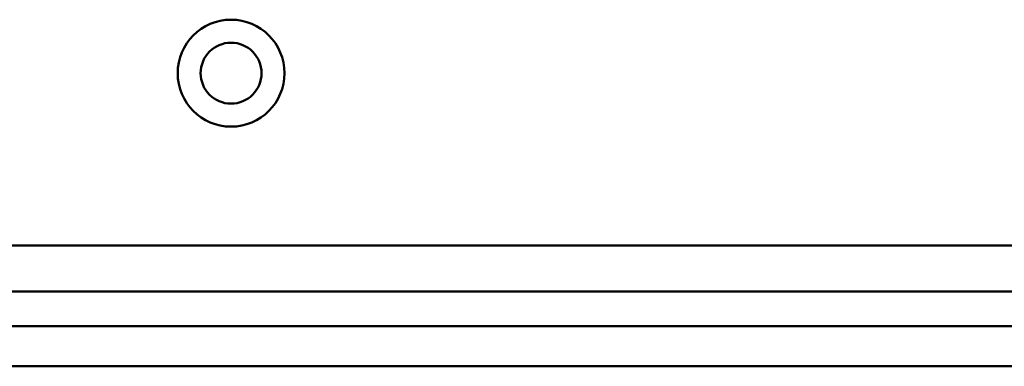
# Model space of a CAD drawing. Header units: millimetres. Extents: x 20 to 833, y 20 to 574.
# Tile 22 of 27: x 572 to 658, y 263 to 293. Entities that reach past the tile are written whole.
import ezdxf

# ---------------------------------------------------------------- set-up
doc = ezdxf.new("R2010")
doc.units = ezdxf.units.MM
doc.header["$LTSCALE"] = 2
doc.layers.add('Sichtbare Kanten(DIN)', color=7, linetype='Continuous', lineweight=50)
doc.layers.add('Sichtbare tangentiale Kanten(DIN)', color=7, linetype='Continuous', lineweight=50)

msp = doc.modelspace()

# ---------------------------------------------------------------- linework, layer by layer
at = {"layer": 'Sichtbare Kanten(DIN)'}
for p, q in [((567.3087, 269.4204), (712.2321, 269.4204)), ((554.3091, 262.9204), (713.2317, 262.9204))]:
    msp.add_line(p, q, dxfattribs=at)
for radius in [4.65, 2.65]:
    msp.add_circle((590.7704, 288.4204), radius, dxfattribs=at)
at = {"layer": 'Sichtbare tangentiale Kanten(DIN)'}
for p, q in [((567.3084, 273.4204), (712.2323, 273.4204)), ((712.2321, 266.4204), (567.3087, 266.4204))]:
    msp.add_line(p, q, dxfattribs=at)

doc.saveas('drawing.dxf')
